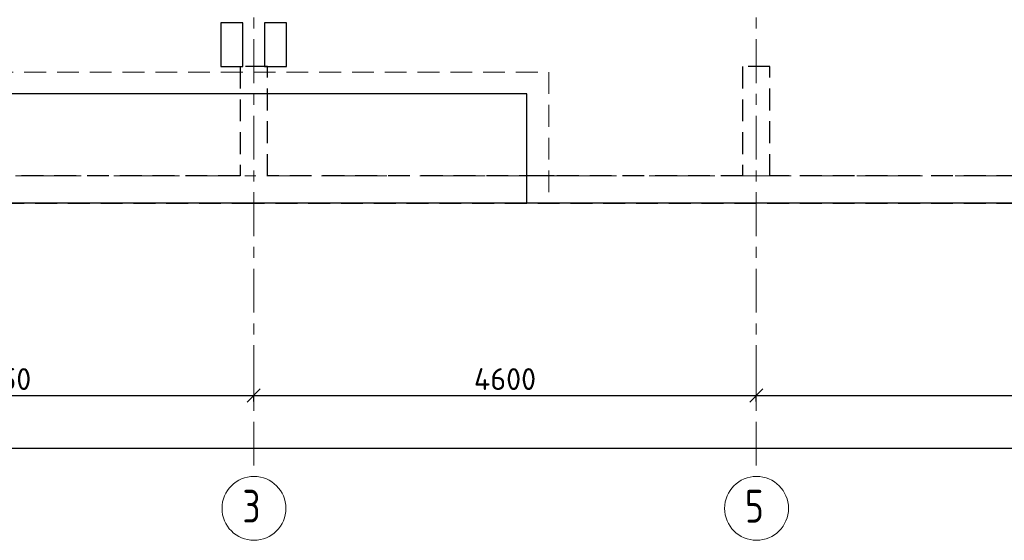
# Model space of a CAD drawing. Header units: metres. Extents: x -38 to 100, y -15 to 19.
# Tile 5 of 63: x 7.01 to 16.02, y -3.33 to 1.43. Entities that reach past the tile are written whole.
import ezdxf

# ---------------------------------------------------------------- set-up
doc = ezdxf.new("R2010")
doc.units = ezdxf.units.M
doc.header["$PDMODE"] = 65
for name, pattern in [('______11', [0.5, 0.4, -0.05, 0, -0.05]), ('______2', [0.27, 0.2, -0.07]), ('______5', [1.1, 0.8, -0.1, 0.1, -0.1])]:
    doc.linetypes.add(name, pattern=pattern)
for name, color, linetype, lineweight in [('XR$2$Осевая линия (1)', 7, '______5', 13), ('XR$2$Размерная линия (1)', 7, 'Continuous', 13), ('XR$3$Перекрытие (1)', 7, 'Continuous', 35), ('XR$3$Перекрытие (2)', 7, 'Continuous', 35), ('XR$5$Стена (1)', 7, 'Continuous', 35)]:
    doc.layers.add(name, color=color, linetype=linetype, lineweight=lineweight)
doc.styles.add('ISOCPEUR', font='txt')
doc.dimstyles.new('DIMSTYLE_3', dxfattribs={"dimtxt": 0.2, "dimasz": 0.2, "dimexe": 0, "dimexo": 0, "dimgap": 0.1, "dimtad": 2, "dimdec": 0, "dimlfac": 1000, "dimrnd": 5, "dimzin": 12, "dimdsep": 46, "dimtxsty": 'ISOCPEUR', "dimblk1": 'ALL_ML_STRICH', "dimblk2": 'ALL_ML_STRICH', "dimsah": 1, "dimcen": 0, "dimclrd": 7, "dimclre": 256, "dimclrt": 7, "dimadec": 0, "dimazin": 0, "dimtfac": 1, "dimtdec": 0, "dimtix": 1, "dimtmove": 2, "dimatfit": 3, "dimfxl": 0, "dimtzin": 0, "dimlwd": 0, "dimlwe": -3, "dimarcsym": 0})

# ---------------------------------------------------------------- blocks, each defined once
blk = doc.blocks.new('ALL_ML_STRICH')
at = {"color": 0, "linetype": 'ByBlock', "lineweight": -2}
for p, q in [((0, -0.5), (0, 0.5)), ((-1, 0), (0.5, 0)), ((-0.3, -0.3), (0.3, 0.3))]:
    blk.add_line(p, q, dxfattribs=at)
blk = doc.blocks.new('*D6')
at = {"layer": 'DEFPOINTS', "color": 7, "linetype": 'Continuous', "lineweight": 13, "transparency": 33554687}
for p in [(4.5, -2.009), (4.5, -2.0432), (9.15, -2.0432)]:
    blk.add_point(p, dxfattribs=at)
at = {"layer": 'XR$2$Размерная линия (1)', "color": 9, "linetype": 'Continuous', "lineweight": -2, "true_color": 0xc7c7c7, "transparency": 33554687}
for p, q in [((4.5, -2.0632), (4.5, -2.009)), ((9.15, -2.0632), (9.15, -2.009))]:
    blk.add_line(p, q, dxfattribs=at)
at = {"layer": 'XR$2$Размерная линия (1)', "color": 7, "linetype": 'Continuous', "lineweight": -2, "transparency": 33554687}
blk.add_line((4.5, -2.009), (9.15, -2.009), dxfattribs=at)
at = {"layer": 'XR$2$Размерная линия (1)', "color": 7, "linetype": 'Continuous', "lineweight": 13, "transparency": 33554687, "xscale": 0.2, "yscale": 0.2, "zscale": 0.2, "rotation": 180}
blk.add_blockref('ALL_ML_STRICH', (4.5, -2.009), dxfattribs=at)
at = {"layer": 'XR$2$Размерная линия (1)', "color": 7, "linetype": 'Continuous', "lineweight": 13, "transparency": 33554687, "xscale": 0.2, "yscale": 0.2, "zscale": 0.2}
blk.add_blockref('ALL_ML_STRICH', (9.15, -2.009), dxfattribs=at)
at = {"layer": 'XR$2$Размерная линия (1)', "color": 7, "linetype": 'Continuous', "lineweight": 13, "transparency": 33554687, "insert": (6.825, -1.859), "char_height": 0.2, "width": 0.8, "attachment_point": 5, "style": 'ISOCPEUR'}
blk.add_mtext('\\A1;{4650}', dxfattribs=at)
blk = doc.blocks.new('*D7')
at = {"layer": 'DEFPOINTS', "color": 7, "linetype": 'Continuous', "lineweight": 13, "transparency": 33554687}
for p in [(9.15, -2.009), (9.15, -2.0432), (13.75, -2.0432)]:
    blk.add_point(p, dxfattribs=at)
at = {"layer": 'XR$2$Размерная линия (1)', "color": 9, "linetype": 'Continuous', "lineweight": -2, "true_color": 0xc7c7c7, "transparency": 33554687}
for p, q in [((9.15, -2.0632), (9.15, -2.009)), ((13.75, -2.0632), (13.75, -2.009))]:
    blk.add_line(p, q, dxfattribs=at)
at = {"layer": 'XR$2$Размерная линия (1)', "color": 7, "linetype": 'Continuous', "lineweight": -2, "transparency": 33554687}
blk.add_line((9.15, -2.009), (13.75, -2.009), dxfattribs=at)
at = {"layer": 'XR$2$Размерная линия (1)', "color": 7, "linetype": 'Continuous', "lineweight": 13, "transparency": 33554687, "xscale": 0.2, "yscale": 0.2, "zscale": 0.2, "rotation": 180}
blk.add_blockref('ALL_ML_STRICH', (9.15, -2.009), dxfattribs=at)
at = {"layer": 'XR$2$Размерная линия (1)', "color": 7, "linetype": 'Continuous', "lineweight": 13, "transparency": 33554687, "xscale": 0.2, "yscale": 0.2, "zscale": 0.2}
blk.add_blockref('ALL_ML_STRICH', (13.75, -2.009), dxfattribs=at)
at = {"layer": 'XR$2$Размерная линия (1)', "color": 7, "linetype": 'Continuous', "lineweight": 13, "transparency": 33554687, "insert": (11.45, -1.859), "char_height": 0.2, "width": 0.8, "attachment_point": 5, "style": 'ISOCPEUR'}
blk.add_mtext('\\A1;{4600}', dxfattribs=at)
blk = doc.blocks.new('*D8')
at = {"layer": 'DEFPOINTS', "color": 7, "linetype": 'Continuous', "lineweight": 13, "transparency": 33554687}
for p in [(13.75, -2.009), (13.75, -2.0432), (19.45, -2.1375)]:
    blk.add_point(p, dxfattribs=at)
at = {"layer": 'XR$2$Размерная линия (1)', "color": 9, "linetype": 'Continuous', "lineweight": -2, "true_color": 0xc7c7c7, "transparency": 33554687}
for p, q in [((13.75, -2.0632), (13.75, -2.009)), ((19.45, -2.1575), (19.45, -2.009))]:
    blk.add_line(p, q, dxfattribs=at)
at = {"layer": 'XR$2$Размерная линия (1)', "color": 7, "linetype": 'Continuous', "lineweight": -2, "transparency": 33554687}
blk.add_line((13.75, -2.009), (19.45, -2.009), dxfattribs=at)
at = {"layer": 'XR$2$Размерная линия (1)', "color": 7, "linetype": 'Continuous', "lineweight": 13, "transparency": 33554687, "xscale": 0.2, "yscale": 0.2, "zscale": 0.2, "rotation": 180}
blk.add_blockref('ALL_ML_STRICH', (13.75, -2.009), dxfattribs=at)
at = {"layer": 'XR$2$Размерная линия (1)', "color": 7, "linetype": 'Continuous', "lineweight": 13, "transparency": 33554687, "xscale": 0.2, "yscale": 0.2, "zscale": 0.2}
blk.add_blockref('ALL_ML_STRICH', (19.45, -2.009), dxfattribs=at)
at = {"layer": 'XR$2$Размерная линия (1)', "color": 7, "linetype": 'Continuous', "lineweight": 13, "transparency": 33554687, "insert": (16.61, -1.859), "char_height": 0.2, "width": 0.8, "attachment_point": 5, "style": 'ISOCPEUR'}
blk.add_mtext('\\A1;{5700}', dxfattribs=at)
blk = doc.blocks.new('*D18')
at = {"layer": 'DEFPOINTS', "color": 7, "linetype": 'Continuous', "lineweight": 13, "transparency": 33554687}
for p in [(0.5, -2.3633), (61.6, -2.4001), (0.5, -2.4901)]:
    blk.add_point(p, dxfattribs=at)
at = {"layer": 'XR$2$Размерная линия (1)', "color": 9, "linetype": 'Continuous', "lineweight": -2, "true_color": 0xc7c7c7, "transparency": 33554687}
for p, q in [((0.5, -2.3833), (0.5, -2.4901)), ((61.6, -2.4201), (61.6, -2.4901))]:
    blk.add_line(p, q, dxfattribs=at)
at = {"layer": 'XR$2$Размерная линия (1)', "color": 7, "linetype": 'Continuous', "lineweight": -2, "transparency": 33554687}
blk.add_line((0.5, -2.4901), (61.6, -2.4901), dxfattribs=at)
at = {"layer": 'XR$2$Размерная линия (1)', "color": 7, "linetype": 'Continuous', "lineweight": 13, "transparency": 33554687, "xscale": 0.2, "yscale": 0.2, "zscale": 0.2, "rotation": 180}
blk.add_blockref('ALL_ML_STRICH', (0.5, -2.4901), dxfattribs=at)
at = {"layer": 'XR$2$Размерная линия (1)', "color": 7, "linetype": 'Continuous', "lineweight": 13, "transparency": 33554687, "xscale": 0.2, "yscale": 0.2, "zscale": 0.2}
blk.add_blockref('ALL_ML_STRICH', (61.6, -2.4901), dxfattribs=at)
at = {"layer": 'XR$2$Размерная линия (1)', "color": 7, "linetype": 'Continuous', "lineweight": 13, "transparency": 33554687, "insert": (31.1, -2.3401), "char_height": 0.2, "width": 1, "attachment_point": 5, "style": 'ISOCPEUR'}
blk.add_mtext('\\A1;{61100}', dxfattribs=at)

msp = doc.modelspace()

# ---------------------------------------------------------------- linework, layer by layer
at = {"layer": 'XR$2$Осевая линия (1)', "color": 253, "linetype": '______11', "lineweight": 13, "true_color": 0xa0a0a0, "transparency": 33554687}
for p, q in [((9.15, -2.65), (9.15, 18.35)), ((13.75, -2.65), (13.75, 8.13)), ((-2.63, 0), (62.6, 0))]:
    msp.add_line(p, q, dxfattribs=at)
at = {"layer": 'XR$2$Осевая линия (1)', "color": 7, "linetype": 'Continuous', "lineweight": 13, "transparency": 33554687}
for centre in [(9.1524, -3.0419), (13.7524, -3.0419)]:
    msp.add_circle(centre, 0.2924, dxfattribs=at)
at = {"layer": 'XR$3$Перекрытие (1)', "color": 7, "linetype": 'Continuous', "lineweight": 25, "transparency": 33554687}
for p, q in [((8.85, 1.4), (8.85, 1)), ((9.05, 1.4), (8.85, 1.4)), ((9.05, 1), (9.05, 1.4)), ((9.25, 1.4), (9.25, 1)), ((9.45, 1.4), (9.25, 1.4)), ((9.45, 1), (9.45, 1.4)), ((8.85, 1), (9.05, 1)), ((9.25, 1), (9.45, 1)), ((11.65, 0.7498), (6.65, 0.7499)), ((11.65, -0.25), (11.65, 0.7498)), ((16.95, -0.25), (11.65, -0.25))]:
    msp.add_line(p, q, dxfattribs=at)
at = {"layer": 'XR$3$Перекрытие (2)', "color": 7, "linetype": '______2', "lineweight": 18, "transparency": 33554687}
for p, q in [((6.45, 0.95), (11.85, 0.95)), ((11.85, 0.95), (11.85, -0.25))]:
    msp.add_line(p, q, dxfattribs=at)
at = {"layer": 'XR$3$Перекрытие (2)', "color": 7, "linetype": 'Continuous', "lineweight": 25, "transparency": 33554687}
msp.add_line((11.65, -0.25), (6.65, -0.25), dxfattribs=at)
at = {"layer": 'XR$5$Стена (1)', "color": 253, "linetype": '______2', "lineweight": -3, "true_color": 0xa0a0a0, "transparency": 33554687}
for p, q in [((9.275, 1), (9.025, 1)), ((9.275, 1), (9.025, 1)), ((9.025, 1), (9.025, 0)), ((9.275, 0), (9.275, 1)), ((13.875, 1), (13.625, 1)), ((13.625, 1), (13.625, 0)), ((13.755, 1), (13.675, 1)), ((13.875, 0), (13.875, 1)), ((9.025, 0), (6.5198, 0)), ((11.7802, 0), (9.275, 0)), ((11.9002, 0), (11.7802, 0)), ((13.625, 0), (11.9002, 0)), ((16.15, 0), (13.875, 0)), ((0.25, -0.25), (9.05, -0.25)), ((9.05, -0.25), (19.35, -0.25))]:
    msp.add_line(p, q, dxfattribs=at)

# ---------------------------------------------------------------- texts
at = {"layer": 'XR$2$Осевая линия (1)', "color": 7, "linetype": 'Continuous', "lineweight": 13, "transparency": 33554687, "char_height": 0.3, "width": 0.326407, "attachment_point": 7, "style": 'ISOCPEUR'}
for s, insert in [('\\W0.78;3', (9.0474, -3.1724)), ('\\W0.78;5', (13.6474, -3.1724))]:
    msp.add_mtext(s, dxfattribs=dict(at, insert=insert))

# ---------------------------------------------------------------- dimensions: what is measured, and where the dimension line sits
at = {"layer": 'XR$2$Размерная линия (1)', "color": 7, "linetype": 'Continuous', "lineweight": 13, "transparency": 33554687}
for base, p1, p2, picture, middle in [((9.15, -2.009), (4.5, -2.0632), (9.15, -2.0632), '*D6', (6.825, -1.859)), ((13.75, -2.009), (9.15, -2.0632), (13.75, -2.0632), '*D7', (11.45, -1.859)), ((19.45, -2.009), (13.75, -2.0632), (19.45, -2.1575), '*D8', (16.61, -1.859)), ((61.6, -2.4901), (0.5, -2.3833), (61.6, -2.4201), '*D18', (31.1, -2.3401))]:
    dim = msp.add_linear_dim(base=base, p1=p1, p2=p2, dimstyle='DIMSTYLE_3', override={"dimpost": '<>', "dimclrd": 7, "dimclre": 9, "dimclrt": 7, "dimlwd": 0, "dimlwe": 65533}, dxfattribs=at)
    dim.commit()
    dim.dimension.update_dxf_attribs({"geometry": picture, "text_midpoint": middle, "dimtype": 160})

doc.saveas('drawing.dxf')
